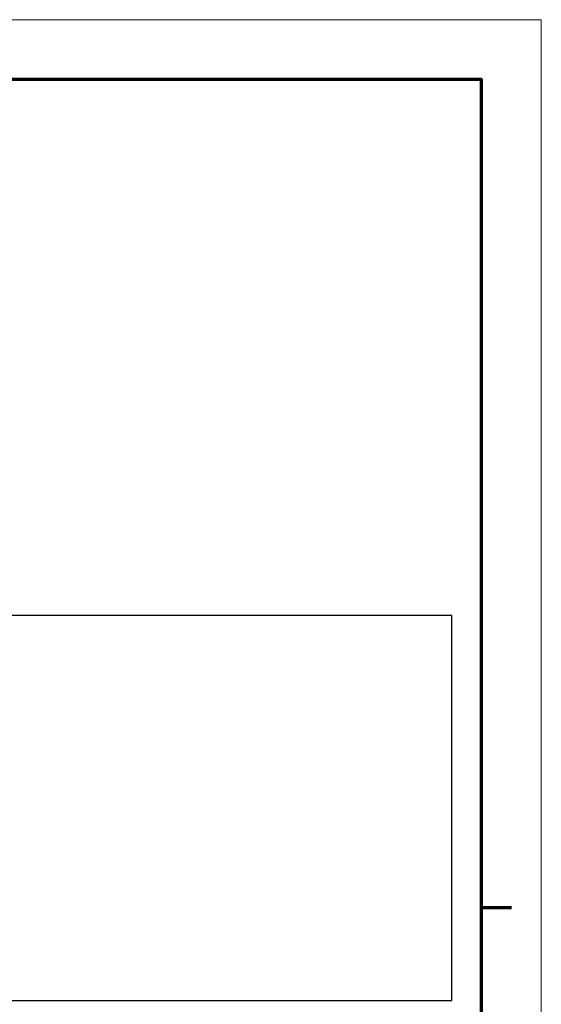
# Model space of a CAD drawing. Header units: millimetres. Extents: x 0 to 420, y 0 to 297.
# Tile 19 of 19: x 333 to 420, y 132 to 297. Entities that reach past the tile are written whole.
import ezdxf

# ---------------------------------------------------------------- set-up
doc = ezdxf.new("R2010")
doc.units = ezdxf.units.MM
doc.header["$LTSCALE"] = 0.5
for name, color, linetype, lineweight in [('AUXILIAR', 9, 'CONTINUOUS', 13), ('FINO', 7, 'CONTINUOUS', 25), ('HOJA', 8, 'CONTINUOUS', 13), ('RECUADRO', 7, 'CONTINUOUS', 70)]:
    doc.layers.add(name, color=color, linetype=linetype, lineweight=lineweight)
picture_1 = doc.add_image_def('image1.png', size_in_pixel=(2000, 1250))

msp = doc.modelspace()

# ---------------------------------------------------------------- linework, layer by layer
at = {"layer": 'FINO'}
msp.add_lwpolyline([(302, 133), (405, 133), (405, 197.375), (302, 197.375)], close=True, dxfattribs=at)
at = {"layer": 'HOJA'}
msp.add_lwpolyline([(0, 0), (420, 0), (420, 297), (0, 297)], close=True, dxfattribs=at)
at = {"layer": 'RECUADRO'}
msp.add_line((415, 148.5), (410, 148.5), dxfattribs=at)
msp.add_lwpolyline([(20, 10), (410, 10), (410, 287), (20, 287)], close=True, dxfattribs=at)

# ---------------------------------------------------------------- pictures from other files: only their frames are drawn
at = {"layer": 'AUXILIAR'}
image = msp.add_image(picture_1, insert=(302, 133), size_in_units=(103, 64.375), dxfattribs=at)

doc.saveas('drawing.dxf')
